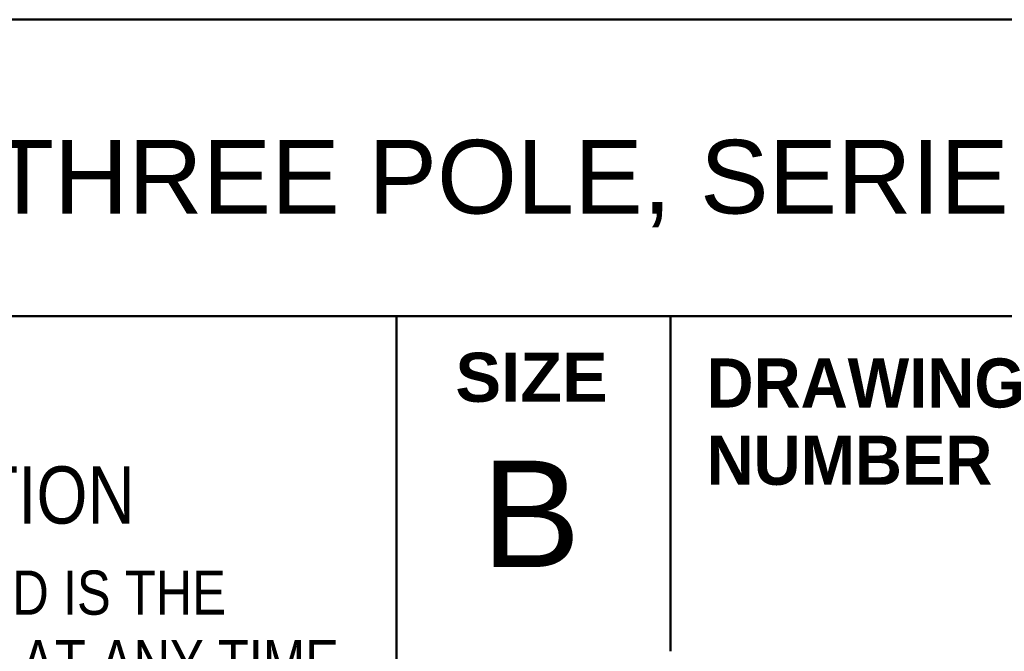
# Model space of a CAD drawing. Header units: inches. Extents: x 0.2 to 29.5, y 0.6 to 18.6.
# Tile 7 of 21: x 21.3 to 23.4, y 2.2 to 3.5. Entities that reach past the tile are written whole.
import ezdxf

# ---------------------------------------------------------------- set-up
doc = ezdxf.new("R2010")
doc.units = ezdxf.units.IN
doc.header["$LTSCALE"] = 1.75
doc.header["$MEASUREMENT"] = 0
doc.layers.add('Title (ANSI)', color=7, linetype='Continuous', lineweight=50)
doc.styles.add('Note Text (ANSI)', font='tahoma.ttf')
doc.styles.add('Text Style107', font='arialbd.ttf')
doc.styles.add('Text Style117', font='arialbd.ttf')
doc.styles.add('Text Style47', font='ARIALN.TTF')
doc.styles.add('Text Style50', font='arial.ttf')
doc.styles.add('Text Style55', font='arial.ttf')
doc.styles.add('Text Style59', font='arial.ttf')

# ---------------------------------------------------------------- blocks, each defined once
blk = doc.blocks.new('Title Blocks ICD TITLE BLOCK MM CUSTOMER')
at = {"layer": 'Title (ANSI)'}
for p, q in [((3.2614, 8.5744), (11.2614, 8.5744)), ((3.2614, 8.212), (11.2564, 8.212)), ((7.2614, 8.212), (7.2614, 7.1921)), ((7.5963, 7.8029), (7.5963, 8.2129))]:
    blk.add_line(p, q, dxfattribs=at)
at = {"layer": 'Title (ANSI)', "attachment_point": 5, "style": 'Note Text (ANSI)'}
for s, insert, char_height in [('\\fArial|b1|i0;\\H0.0600;SIZE', (7.4264, 8.137), 0.06), ('\\fArial Narrow|b0|i0;\\H0.0700;NOTICE TO PERSONS RECEIVING THIS DOCUMENT AND/OR TECHNICAL INFORMATION', (5.2422, 7.9931), 0.07)]:
    blk.add_mtext(s, dxfattribs=dict(at, insert=insert, char_height=char_height))
at = {"layer": 'Title (ANSI)', "style": 'Note Text (ANSI)'}
for s, insert, char_height, attachment_point, line_spacing_factor in [('\\fArial|b1|i0;\\H0.0600;DRAWING\\PNUMBER', (7.6399, 8.0828), 0.06, 4, 0.944221), ('\\fArial Narrow|b0|i0;\\H0.0540;THIS DOCUMENT, INCLUDING THE DRAWING AND INFORMATION CONTAINED THEREON, IS CONFIDENTIAL AND IS THE \\PEXCLUSIVE PROPERTY OF EATON CORPORATION, AND IS MERELY ON LOAN AND SUBJECT TO RECALL BY EATON AT ANY TIME.\\PBY TAKING POSSESSION OF THIS DOCUMENT, THE RECIPIENT ACKNOWLEDGES AND AGREES THAT THIS DOCUMENT CANNOT\\PBE USED IN ANY MANNER ADVERSE TO THE INTERESTS OF EATON AND THAT NO PORTION OF THIS DOCUMENT MAY BE\\PCOPIED OR OTHERWISE REPRODUCED WITHOUT THE PRIOR WRITTEN CONSENT OF EATON. IN THE CASE OF CONFLICTING\\PCONTRACTUAL PROVISIONS, THIS NOTICE SHALL GOVERN THE STATUS OF THIS DOCUMENT.', (5.2662, 7.9013), 0.054, 2, 0.941891)]:
    blk.add_mtext(s, dxfattribs=dict(at, insert=insert, char_height=char_height, attachment_point=attachment_point, line_spacing_factor=line_spacing_factor))
at = {"layer": 'Title (ANSI)'}
for tag, p, height, style in [('<TITLE_1>_001', (3.6157, 8.3375), 0.09, 'Text Style50'), ('DESIGNER_001', (8.7789, 8.3294), 0.09, 'Text Style50'), ('<DRAWN_DATE>_001', (10.6141, 8.3294), 0.09, 'Text Style50'), ('<PART_NUMBER>_001', (8.9334, 7.9293), 0.2, 'Text Style117'), ('Sheet_Size_001', (7.3651, 7.9055), 0.13, 'Text Style55'), ('<REVISION_NUMBER>_001', (10.7692, 7.8528), 0.18, 'Text Style107'), ('COPYRIGHT_YEAR_001', (4.6226, 7.2707), 0.07, 'Text Style47'), ('Sheet_Number_001', (10.8001, 7.2619), 0.08, 'Text Style59'), ('Number_of_sheets_001', (11.097, 7.2619), 0.08, 'Text Style59'), ('<SCALE>_001', (9.8254, 7.2503), 0.08, 'Text Style59')]:
    blk.add_attdef(tag, p, '', height=height, dxfattribs=dict(at, style=style))

msp = doc.modelspace()

# ---------------------------------------------------------------- block references
ref = msp.add_blockref('Title Blocks ICD TITLE BLOCK MM CUSTOMER', (9.3776, -11.5011), dxfattribs=dict(xscale=1.75, yscale=1.75, zscale=1.75))
ref.add_attrib('Sheet_Size_001', 'B', (22.2665, 2.3336), dxfattribs={"layer": 'Title (ANSI)', "height": 0.2275, "style": 'Text Style55'})
ref.add_attrib('<TITLE_1>_001', 'TYPE JDB THERMAL MAGNETIC CIRCUIT BREAKER THREE POLE, SERIES C', (15.7051, 3.0895), dxfattribs={"layer": 'Title (ANSI)', "height": 0.1575, "style": 'Text Style50'})

doc.saveas('drawing.dxf')
